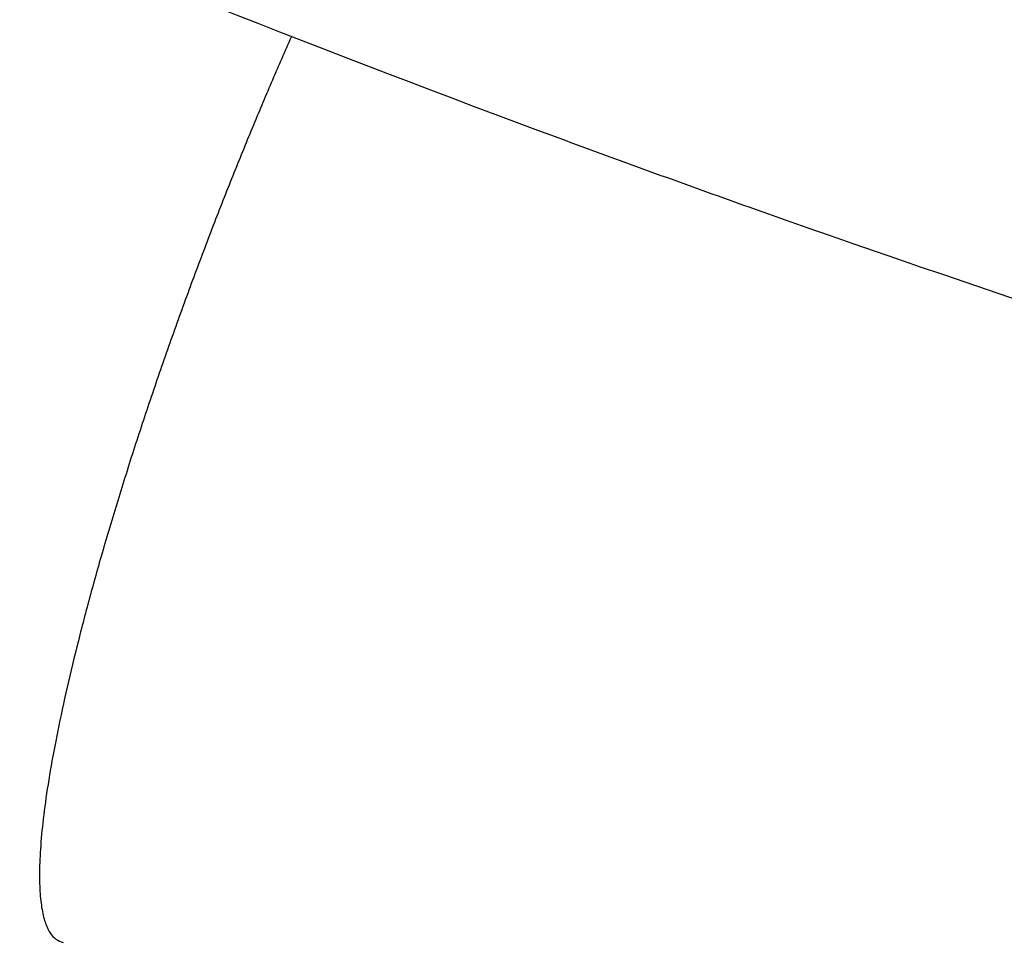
# Model space of a CAD drawing. Header units: millimetres. Extents: x -453 to 576, y -2105 to -925.
# Tile 7 of 256: x -435.06 to -433.66, y -1569.26 to -1567.93. Entities that reach past the tile are written whole.
import ezdxf

# ---------------------------------------------------------------- set-up
doc = ezdxf.new("R2010")
doc.units = ezdxf.units.MM
doc.layers.add('1', color=7, linetype='Continuous')
doc.layers.add('3', color=7, linetype='Continuous')

# ---------------------------------------------------------------- blocks, each defined once
blk = doc.blocks.new('Bloque 17')
at = {"layer": '3', "color": 253, "true_color": 0x98aaaf}
for knots in [[0, 0, 0, 0, 2.132486, 2.132486, 2.132486, 4.529345, 4.529345, 4.529345, 7.231295, 7.231295, 7.231295, 9.260485, 9.260485, 9.260485, 10.269491, 10.269491, 10.269491, 12.139888, 12.139888, 12.139888, 13.606341, 13.606341, 13.606341, 15.664114, 15.664114, 15.664114, 17.109335, 17.109335, 17.109335, 19.477738, 19.477738, 19.477738, 20.6001, 20.6001, 20.6001, 23.383919, 23.383919, 23.383919, 23.905842, 23.905842, 23.905842, 26.226868, 26.226868, 26.226868, 26.964154, 26.964154, 26.964154, 29.133374, 29.133374, 29.133374, 29.752691, 29.752691, 29.752691, 31.951514, 31.951514, 31.951514, 32.262842, 32.262842, 32.262842, 34.350489, 34.350489, 34.350489, 34.504085, 34.504085, 34.504085, 36.399481, 36.399481, 36.399481, 36.502337, 36.502337, 36.502337, 38.290481, 38.290481, 38.290481, 38.290481], [-38.290481, -38.290481, -38.290481, -38.290481, -36.157995, -36.157995, -36.157995, -33.761136, -33.761136, -33.761136, -31.059185, -31.059185, -31.059185, -29.029996, -29.029996, -29.029996, -28.02099, -28.02099, -28.02099, -26.150593, -26.150593, -26.150593, -24.68414, -24.68414, -24.68414, -22.626367, -22.626367, -22.626367, -21.181146, -21.181146, -21.181146, -18.812743, -18.812743, -18.812743, -17.69038, -17.69038, -17.69038, -14.906562, -14.906562, -14.906562, -14.384639, -14.384639, -14.384639, -12.063613, -12.063613, -12.063613, -11.326326, -11.326326, -11.326326, -9.157107, -9.157107, -9.157107, -8.53779, -8.53779, -8.53779, -6.338967, -6.338967, -6.338967, -6.027639, -6.027639, -6.027639, -3.939992, -3.939992, -3.939992, -3.786396, -3.786396, -3.786396, -1.891, -1.891, -1.891, -1.788144, -1.788144, -1.788144, 0, 0, 0, 0]]:
    blk.add_open_spline([(658.9037, 30.6764, -149.8274), (658.914, 31.3127, -150.0401), (658.872, 31.9834, -150.2671), (658.782, 32.6899, -150.5091), (658.6921, 33.3965, -150.7511), (658.5543, 34.139, -151.0081), (658.3551, 34.9157, -151.2805), (658.1559, 35.6925, -151.5528), (657.8953, 36.5035, -151.8404), (657.5645, 37.3477, -152.1435), (657.3397, 37.9215, -152.3496), (657.0825, 38.5106, -152.5629), (656.7913, 39.1107, -152.7819), (656.6541, 39.3934, -152.8851), (656.5093, 39.6786, -152.9896), (656.3568, 39.9657, -153.0952), (656.0858, 40.4761, -153.283), (655.7903, 40.9928, -153.4744), (655.4719, 41.5102, -153.6675), (655.2311, 41.9016, -153.8135), (654.9771, 42.2935, -153.9605), (654.7107, 42.6836, -154.1076), (654.3457, 43.2181, -154.3091), (653.9573, 43.7492, -154.5108), (653.5494, 44.2709, -154.7105), (653.2659, 44.6333, -154.8492), (652.9731, 44.9912, -154.9868), (652.6722, 45.3426, -155.1227), (652.177, 45.9208, -155.3463), (651.6598, 46.4812, -155.5649), (651.1301, 47.0161, -155.7753), (650.8745, 47.2742, -155.8768), (650.6161, 47.5263, -155.9764), (650.3557, 47.7716, -156.0737), (649.6858, 48.4027, -156.3241), (649.0035, 48.9887, -156.5593), (648.3162, 49.5276, -156.7781), (648.1825, 49.6323, -156.8206), (648.0487, 49.7353, -156.8625), (647.9148, 49.8365, -156.9038), (647.2969, 50.3032, -157.0942), (646.6763, 50.7317, -157.2711), (646.0593, 51.1236, -157.4348), (645.8546, 51.2536, -157.4891), (645.6503, 51.3796, -157.5419), (645.4466, 51.5016, -157.5933), (644.8178, 51.8783, -157.752), (644.1951, 52.2173, -157.8968), (643.5838, 52.522, -158.0288), (643.4002, 52.6135, -158.0684), (643.2177, 52.7019, -158.1069), (643.0363, 52.7874, -158.1442), (642.3534, 53.1091, -158.2849), (641.6872, 53.3884, -158.4095), (641.0407, 53.6275, -158.5187), (640.9439, 53.6633, -158.5351), (640.8475, 53.6983, -158.5511), (640.7515, 53.7323, -158.5668), (640.0684, 53.9746, -158.6783), (639.4082, 54.1715, -158.7724), (638.7721, 54.3252, -158.8497), (638.7224, 54.3372, -158.8558), (638.673, 54.3489, -158.8617), (638.6236, 54.3603, -158.8675), (637.979, 54.5101, -158.9436), (637.3596, 54.6149, -159.0023), (636.7669, 54.6833, -159.0465), (636.7328, 54.6873, -159.049), (636.6988, 54.6911, -159.0515), (636.6649, 54.6948, -159.054), (636.0414, 54.7627, -159.099), (635.4479, 54.7904, -159.1281), (634.8838, 54.7745, -159.14)], degree=3, knots=knots, dxfattribs=at)
blk.add_rational_spline([(641.4207, 53.4846, -158.4533), (641.7129, 54.1444, -158.6902), (641.8641, 54.743, -158.2456), (641.7442, 54.7694, -157.4933)], [1.27471791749, 0.911782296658, 0.908458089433, 1.26474529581], degree=3, dxfattribs=at)
blk = doc.blocks.new('ADMI22F8DEB74KCX_32_1_1_1_1_1_1')
at = {"layer": '3', "color": 253, "true_color": 0x98aaaf}
blk.add_blockref('Bloque 17', (0, 0), dxfattribs=at)

msp = doc.modelspace()

# ---------------------------------------------------------------- block references
at = {"layer": '1', "rotation": 180}
msp.add_blockref('ADMI22F8DEB74KCX_32_1_1_1_1_1_1', (206.7486, -1514.4701, 232.8463), dxfattribs=at)

doc.saveas('drawing.dxf')
